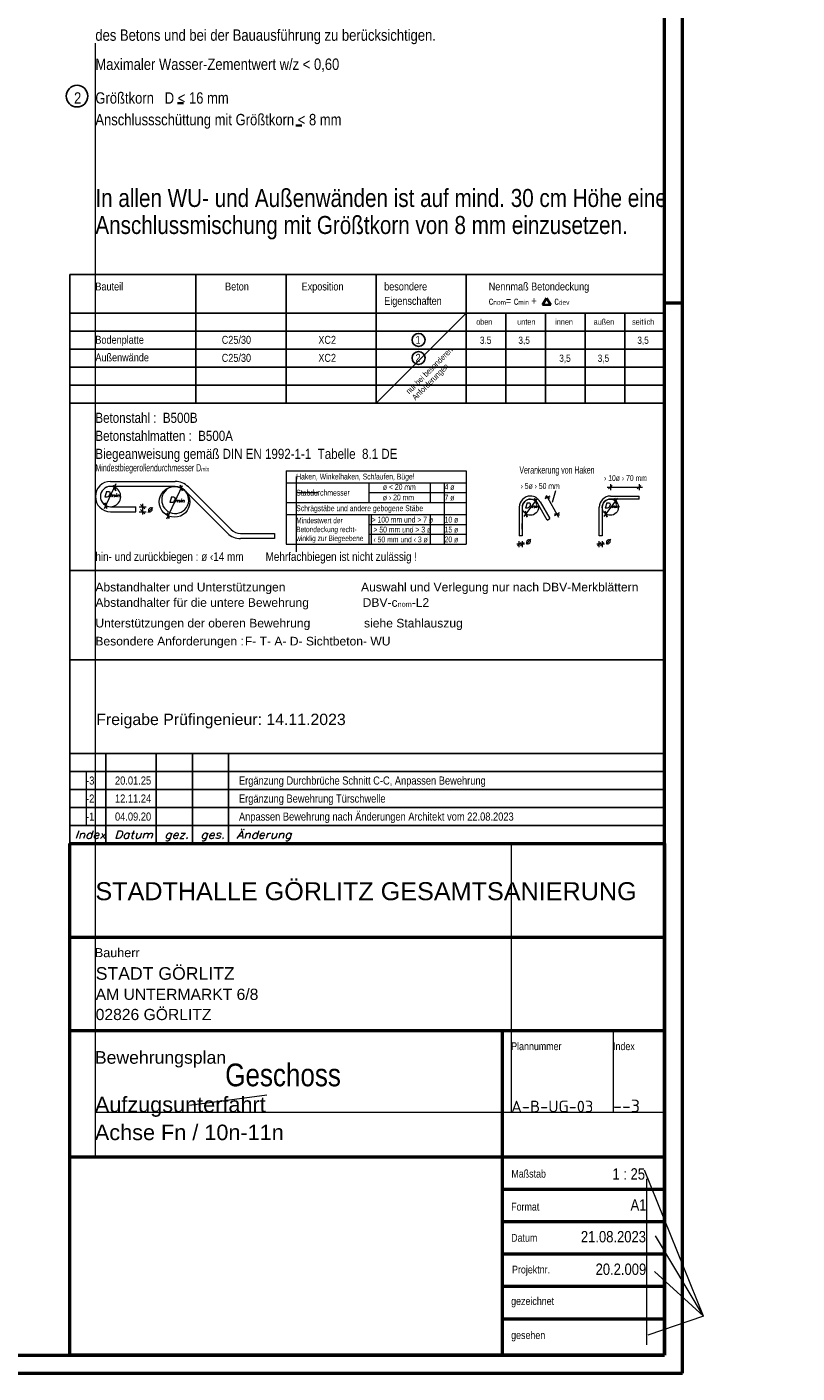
# Model space of a CAD drawing. Header units: millimetres. Extents: x -80 to 34, y 0 to 18.
# Tile 128 of 135: x 16.48 to 21.82, y 0 to 9.34. Entities that reach past the tile are written whole.
import ezdxf
from ezdxf.enums import TextEntityAlignment as Align

# ---------------------------------------------------------------- set-up
doc = ezdxf.new("R2010")
doc.units = ezdxf.units.MM
doc.styles.add('Arial', font='arial.ttf')
doc.styles.add('Arial Narrow', font='ARIALN.TTF')
doc.styles.add('isocp', font='isocp', dxfattribs={"width": 1.1})
doc.styles.add('Italic', font='Italic', dxfattribs={"width": 1.15})
doc.styles.add('msoutlook', font='msoutlook', dxfattribs={"width": 0.7, "oblique": 1.570796})

msp = doc.modelspace()

# ---------------------------------------------------------------- linework, layer by layer
at = {"color": 4, "linetype": 'Continuous', "lineweight": 50}
for p, q in [((21.025, 0), (21.025, 14.85)), ((20.9, 0.125), (20.9, 14.725)), ((21.025, 7.425), (20.9, 7.425)), ((16.775, 0.125), (16.775, 3.675)), ((16.775, 3.675), (20.9, 3.675)), ((20.9, 3.675), (20.9, 0.874998)), ((16.775, 3.025), (20.9, 3.025)), ((20.9, 2.5), (20.9, 2.375)), ((20.9, 2.375), (16.775, 2.375)), ((19.775, 2.375), (19.775, 0.125)), ((16.775, 1.5), (20.9, 1.5)), ((20.9, 1.275), (19.775, 1.275)), ((20.9, 1.05), (19.775, 1.05)), ((20.9, 0.874998), (20.9, 0.125)), ((20.9, 0.825), (19.775, 0.825)), ((20.9, 0.6), (19.775, 0.6)), ((20.9, 0.375), (19.775, 0.375)), ((0.5, 0.125), (20.9, 0.125)), ((20.9, 0.125), (16.775, 0.125)), ((0, 0), (21.025, 0))]:
    msp.add_line(p, q, dxfattribs=at)
at = {"color": 3, "linetype": 'Continuous', "lineweight": 25}
for p, q in [((20.9, 7.62394), (20.9, 9.724149)), ((16.775, 6.729534), (16.775, 7.62394)), ((16.775, 7.62394), (20.9, 7.62394)), ((17.65, 7.62394), (17.65, 6.729534)), ((18.275, 7.62394), (18.275, 6.729534)), ((18.9, 7.62394), (18.9, 6.729534)), ((19.525, 7.62394), (19.525, 6.729534)), ((20.9, 7.62394), (20.9, 6.729534)), ((16.775, 7.354534), (20.9, 7.354534)), ((19.8, 7.354534), (19.8, 6.729534)), ((20.075, 7.354534), (20.075, 6.729534)), ((20.35, 7.354534), (20.35, 6.729534)), ((20.625, 7.354534), (20.625, 6.729534)), ((20.9, 7.354534), (20.9, 6.729534)), ((16.775, 7.229534), (20.9, 7.229534)), ((16.775, 7.104534), (20.9, 7.104534)), ((16.775, 6.979534), (20.9, 6.979534)), ((16.775, 6.854534), (20.9, 6.854534)), ((16.775, 6.729534), (16.775, 4.2325)), ((16.775, 6.729534), (20.9, 6.729534)), ((20.9, 4.2325), (20.9, 6.729534)), ((17.093356, 6.122062), (17.078844, 6.16193)), ((17.555742, 6.121627), (17.541232, 6.161495)), ((20.071672, 6.079964), (20.104405, 6.070994)), ((20.512473, 6.135493), (20.536473, 6.159493)), ((20.711437, 6.135493), (20.735437, 6.159493)), ((17.017755, 6.039348), (17.032266, 5.99948)), ((17.295728, 5.997101), (17.265729, 6.027101)), ((17.295728, 5.962101), (17.265729, 5.992101)), ((19.932697, 5.980251), (19.947208, 5.940384)), ((19.999194, 6.070193), (20.013704, 6.030325)), ((20.487091, 5.980251), (20.501602, 5.940384)), ((20.553587, 6.070193), (20.568098, 6.030325)), ((17.450647, 5.968969), (17.465158, 5.929102)), ((20.138227, 5.96316), (20.170961, 5.95419)), ((19.904778, 5.764094), (19.880778, 5.740095)), ((19.901778, 5.740095), (19.925777, 5.764094)), ((20.459171, 5.764094), (20.435171, 5.740095)), ((20.456171, 5.740095), (20.480171, 5.764094)), ((16.775, 5.569097), (20.9, 5.569097)), ((16.775, 4.949049), (20.9, 4.949049)), ((16.775, 3.675), (16.775, 4.3)), ((20.9, 4.3), (16.775, 4.3)), ((17.025, 3.675), (17.025, 4.3)), ((17.375, 3.675), (17.375, 4.3)), ((17.625, 3.675), (17.625, 4.3)), ((17.875, 3.675), (17.875, 4.3)), ((20.9, 3.675), (20.9, 4.3)), ((16.775, 4.175), (20.9, 4.175)), ((16.775, 4.05), (20.9, 4.05)), ((16.775, 3.925), (20.9, 3.925)), ((16.775, 3.8), (20.9, 3.8))]:
    msp.add_line(p, q, dxfattribs=at)
at = {"color": 9, "linetype": 'Continuous', "lineweight": 0}
for p, q in [((16.952374, 3.675), (16.952374, 9.229009)), ((18.9, 6.729534), (19.525, 7.354534)), ((18.344811, 6.222133), (18.344811, 6.178344)), ((18.344811, 6.178344), (18.344811, 6.040845)), ((19.374112, 5.752094), (19.374112, 6.178344)), ((18.344811, 6.109595), (18.495032, 6.109595)), ((18.344811, 6.040845), (18.344811, 5.698633)), ((18.867713, 5.752094), (18.867713, 5.958344)), ((16.887683, 4.175), (16.887683, 3.8)), ((16.952374, 1.5), (16.952374, 3.675)), ((19.836476, 3.675), (19.836476, 1.809992)), ((20.5434, 2.375), (20.5434, 1.809992)), ((18.142336, 1.928154), (17.605054, 1.855827)), ((16.94876, 1.809992), (20.9, 1.809992)), ((21.170273, 0.395894), (20.761448, 1.407274)), ((20.775916, 1.347878), (20.775916, 0.196686)), ((21.170273, 0.395894), (20.838625, 0.952785)), ((21.170273, 0.395894), (20.83005, 0.704103)), ((21.170273, 0.395894), (20.784209, 0.262769))]:
    msp.add_line(p, q, dxfattribs=at)
at = {"color": 2, "linetype": 'Continuous', "lineweight": 35}
for p, q in [((17.521034, 8.813109), (17.564244, 8.813109)), ((18.342014, 8.657406), (18.383733, 8.657406)), ((20.052844, 7.412624), (20.082004, 7.460037)), ((20.111164, 7.412624), (20.052844, 7.412624)), ((20.082004, 7.460037), (20.111164, 7.412624))]:
    msp.add_line(p, q, dxfattribs=at)
at = {"color": 5, "linetype": 'Continuous', "lineweight": 18}
for p, q in [((18.275, 6.260844), (18.275, 5.752094)), ((18.275, 6.260844), (19.525, 6.260844)), ((19.525, 6.260844), (19.525, 5.752094)), ((17.015498, 5.999928), (17.096167, 6.172922)), ((17.057686, 6.187101), (17.506124, 6.187101)), ((18.275, 6.178344), (19.525, 6.178344)), ((18.848675, 6.178344), (18.848675, 6.040845)), ((19.275, 6.178344), (19.275, 6.040845)), ((20.524473, 6.167494), (20.524473, 6.127494)), ((20.723437, 6.167494), (20.723437, 6.127494)), ((17.506124, 6.152101), (17.057686, 6.152101)), ((17.448998, 5.928206), (17.556991, 6.159797)), ((17.868375, 5.828683), (17.572415, 6.124642)), ((17.893124, 5.853431), (17.597163, 6.149391)), ((18.848675, 6.109595), (19.525, 6.109595)), ((20.105415, 6.085381), (20.070661, 6.065578)), ((20.078749, 6.091782), (20.164954, 5.940494)), ((20.124137, 6.042689), (20.14697, 6.123276)), ((20.502078, 6.147494), (20.747166, 6.147494)), ((20.524473, 6.085516), (20.723437, 6.085516)), ((20.723437, 6.064515), (20.723437, 6.085516)), ((17.057686, 6.012101), (17.232686, 6.012101)), ((17.232686, 5.977101), (17.232686, 6.012101)), ((17.255729, 6.012101), (17.305729, 6.012101)), ((17.280728, 5.957101), (17.280728, 6.032101)), ((18.275, 6.040845), (19.525, 6.040845)), ((19.89283, 6.008266), (19.89283, 5.809302)), ((19.91383, 6.008266), (19.91383, 5.809302)), ((19.927695, 5.945105), (20.020981, 6.071282)), ((20.085508, 5.91931), (20.018953, 6.036113)), ((20.037198, 6.04651), (20.103755, 5.929706)), ((20.447223, 5.809302), (20.447223, 6.008266)), ((20.468224, 6.008266), (20.468224, 5.809302)), ((20.482089, 5.945105), (20.575374, 6.071282)), ((20.723437, 6.064515), (20.524473, 6.064515)), ((17.057686, 5.977101), (17.232686, 5.977101)), ((17.255729, 5.977101), (17.305729, 5.977101)), ((18.275, 5.958344), (19.525, 5.958344)), ((18.848675, 5.958344), (18.848675, 5.752094)), ((18.848675, 5.889594), (19.525, 5.889594)), ((19.275, 5.958344), (19.275, 5.752094)), ((19.91383, 5.856291), (19.91383, 5.896291)), ((20.085508, 5.91931), (20.103755, 5.929706)), ((20.171971, 5.968577), (20.137217, 5.948773)), ((17.959415, 5.825973), (18.195252, 5.825973)), ((18.195252, 5.825973), (18.195252, 5.790973)), ((18.848675, 5.820844), (19.525, 5.820844)), ((19.91383, 5.809302), (19.89283, 5.809302)), ((20.468224, 5.809302), (20.447223, 5.809302)), ((18.195252, 5.790973), (17.959415, 5.790973)), ((18.275, 5.752094), (19.525, 5.752094)), ((19.929778, 5.752094), (19.876777, 5.752094)), ((19.892778, 5.732094), (19.892778, 5.772094)), ((19.913777, 5.772094), (19.913777, 5.732094)), ((20.484171, 5.752094), (20.431171, 5.752094)), ((20.447171, 5.732094), (20.447171, 5.772094)), ((20.468171, 5.772094), (20.468171, 5.732094))]:
    msp.add_line(p, q, dxfattribs=at)
at = {"color": 3, "linetype": 'Continuous', "lineweight": 25}
for centre, radius in [((16.825, 8.861051), 0.075), ((19.193969, 7.168968), 0.045), ((19.193969, 7.043968), 0.045)]:
    msp.add_circle(centre, radius, dxfattribs=at)
at = {"color": 5, "linetype": 'Continuous', "lineweight": 18}
for centre, radius in [((17.501499, 6.045331), 0.10625), ((19.97008, 6.008266), 0.056035), ((20.524473, 6.008266), 0.056034)]:
    msp.add_circle(centre, radius, dxfattribs=at)
for centre, radius, start, end in [((17.057686, 6.082414), 0.105313, 90, 270), ((17.506124, 6.058351), 0.12875, 45, 90), ((17.057686, 6.082414), 0.070312, 90, 180), ((17.057686, 6.082414), 0.070312, 180, 270), ((17.057686, 6.082414), 0.070312, 270, 119.6747369), ((17.506124, 6.058351), 0.09375, 44.9997839, 90), ((19.97008, 6.008266), 0.07725, 90, 180), ((19.97008, 6.008266), 0.07725, 29.6747344, 90), ((20.524473, 6.008266), 0.07725, 90, 180), ((19.97008, 6.008266), 0.05625, 90, 180), ((19.97008, 6.008266), 0.05625, 29.674636, 90), ((20.524473, 6.008266), 0.05625, 90, 180), ((17.959415, 5.919723), 0.12875, 225, 270), ((17.959415, 5.919723), 0.09375, 225.0002161, 270)]:
    msp.add_arc(centre, radius, start, end, dxfattribs=at)
at = {"color": 9, "linetype": 'Continuous', "lineweight": 0}
msp.add_arc((17.506124, 6.058351), 0.09375, 90, 44.9997839, dxfattribs=at)

# ---------------------------------------------------------------- texts
at = {"color": 2, "lineweight": 35}
for s, height, style, p in [('des Betons und bei der Bauausführung zu berücksichtigen.', 0.07875, 'Arial Narrow', (16.952146, 9.245017)), ('Maximaler Wasser-Zementwert w/z < 0,60', 0.07875, 'Arial Narrow', (16.952374, 9.043193)), ('2', 0.07875, 'Arial Narrow', (16.804263, 8.808731)), ('Größtkorn   D < 16 mm', 0.07875, 'Arial Narrow', (16.952146, 8.808731)), ('Anschlussschüttung mit Größtkorn < 8 mm', 0.07875, 'Arial Narrow', (16.952146, 8.658731)), ('Bauteil', 0.055, 'Arial Narrow', (16.952374, 7.512624)), ('Beton', 0.055, 'Arial Narrow', (17.852068, 7.512624)), ('Exposition', 0.055, 'Arial Narrow', (18.382904, 7.512624)), ('besondere', 0.055, 'Arial Narrow', (18.955641, 7.512624)), ('Nennmaß Betondeckung', 0.055, 'Arial Narrow', (19.680953, 7.512624)), ('Eigenschaften', 0.055, 'Arial Narrow', (18.955641, 7.412624)), ('Bodenplatte', 0.055, 'Arial Narrow', (16.952374, 7.142729)), ('C25/30', 0.055, 'Arial Narrow', (17.829001, 7.142297)), ('XC2', 0.055, 'Arial Narrow', (18.499016, 7.142297)), ('1', 0.055, 'Arial Narrow', (19.173272, 7.142296)), ('3.5', 0.05, 'Arial Narrow', (19.619827, 7.142296)), ('3,5', 0.05, 'Arial Narrow', (19.886565, 7.142296)), ('3,5', 0.05, 'Arial Narrow', (20.711565, 7.142296)), ('Außenwände', 0.055, 'Arial Narrow', (16.952374, 7.020337)), ('C25/30', 0.055, 'Arial Narrow', (17.829001, 7.017297)), ('XC2', 0.055, 'Arial Narrow', (18.499016, 7.017297)), ('2', 0.055, 'Arial Narrow', (19.173272, 7.017296)), ('3,5', 0.05, 'Arial Narrow', (20.169828, 7.017297)), ('3,5', 0.05, 'Arial Narrow', (20.436565, 7.017297)), ('Betonstahl :  B500B', 0.07, 'Arial Narrow', (16.952374, 6.593776)), ('Betonstahlmatten :  B500A', 0.07, 'Arial Narrow', (16.952374, 6.468776)), ('Biegeanweisung gemäß DIN EN 1992-1-1  Tabelle  8.1 DE', 0.07, 'Arial Narrow', (16.952374, 6.343776)), ('hin- und zurückbiegen : ø ‹14 mm        Mehrfachbiegen ist nicht zulässig !', 0.06, 'Arial Narrow', (16.952374, 5.635731)), ('Abstandhalter und Unterstützungen', 0.06, 'Arial', (16.952374, 5.424051)), ('Auswahl und Verlegung nur nach DBV-Merkblättern', 0.06, 'Arial', (18.794988, 5.424049)), ('Unterstützungen der oberen Bewehrung                siehe Stahlauszug', 0.06, 'Arial', (16.952374, 5.174049)), ('Besondere Anforderungen :', 0.06, 'Arial', (16.952374, 5.049049)), ('STADTHALLE GÖRLITZ GESAMTSANIERUNG', 0.125, 'Arial', (16.952374, 3.281448)), ('STADT GÖRLITZ', 0.0875, 'Arial', (16.954552, 2.729385)), ('AM UNTERMARKT 6/8', 0.07775, 'Arial', (16.954552, 2.589434)), ('02826 GÖRLITZ', 0.07775, 'Arial', (16.954552, 2.449485)), ('Bewehrungsplan', 0.0875, 'Arial', (16.94876, 2.146617))]:
    msp.add_text(s, height=height, dxfattribs=dict(at, style=style)).set_placement(p)
at = {"color": 3, "lineweight": 25}
for s, height, style, p in [('oben', 0.04, 'Arial Narrow', (19.594466, 7.274621)), ('unten', 0.04, 'Arial Narrow', (19.879113, 7.274621)), ('innen', 0.04, 'Arial Narrow', (20.142561, 7.274621)), ('außen', 0.04, 'Arial Narrow', (20.409039, 7.274621)), ('seitlich', 0.04, 'Arial Narrow', (20.675516, 7.274621)), ('Freigabe Prüfingenieur: 14.11.2023', 0.07875, 'Arial', (16.958312, 4.496811)), ('-3        20.01.25                                  Ergänzung Durchbrüche Schnitt C-C, Anpassen Bewehrung', 0.05625, 'Arial Narrow', (16.887683, 4.083659)), ('-2        12.11.24                                  Ergänzung Bewehrung Türschwelle', 0.05625, 'Arial Narrow', (16.887683, 3.958658)), ('-1        04.09.20                                  Anpassen Bewehrung nach Änderungen Architekt vom 22.08.2023', 0.05625, 'Arial Narrow', (16.887683, 3.833658)), ('Bauherr', 0.0625, 'Arial', (16.94876, 2.886176)), ('Plannummer', 0.05375, 'Arial Narrow', (19.836477, 2.240984)), ('Index', 0.05375, 'Arial Narrow', (20.5434, 2.240984)), ('Maßstab', 0.05375, 'Arial Narrow', (19.838095, 1.356567)), ('Format', 0.05375, 'Arial Narrow', (19.836477, 1.127855)), ('Datum', 0.05375, 'Arial Narrow', (19.836477, 0.911543)), ('Projektnr.', 0.05375, 'Arial Narrow', (19.842593, 0.691464)), ('gezeichnet', 0.05375, 'Arial Narrow', (19.836477, 0.472537)), ('gesehen', 0.05375, 'Arial Narrow', (19.836477, 0.236185))]:
    msp.add_text(s, height=height, dxfattribs=dict(at, style=style)).set_placement(p)
at = {"color": 3, "lineweight": 25, "style": 'msoutlook', "oblique": 1.5707963, "width": 0.7}
for s, height, p in [('Verankerung von Haken', 0.05, (19.89283, 6.242052)), ('Haken, Winkelhaken, Schlaufen, Bügel', 0.0405, (18.344811, 6.200844)), ('ø < 20 mm', 0.0405, (18.946221, 6.128669)), ('4 ø', 0.0405, (19.374112, 6.128669)), ('Stabdurchmesser', 0.0405, (18.344811, 6.088758)), ('ø › 20 mm', 0.0405, (18.946221, 6.055781)), ('7 ø', 0.0405, (19.374112, 6.055781)), ('Schrägstäbe und andere gebogene Stäbe', 0.0405, (18.344811, 5.980959)), ('Mindestwert der', 0.03875, (18.344811, 5.897325)), ('> 100 mm und > 7 ø', 0.0405, (18.867713, 5.901953)), ('10 ø', 0.0405, (19.374112, 5.901953)), ('winklig zur Biegeebene', 0.03875, (18.344811, 5.773326)), ('Betondeckung recht-', 0.03875, (18.344811, 5.835325)), (' > 50 mm und > 3 ø', 0.0405, (18.867713, 5.833202)), (' ‹ 50 mm und ‹ 3 ø', 0.0405, (18.867713, 5.764452)), ('20 ø', 0.0405, (19.374112, 5.764452)), ('15 ø', 0.0405, (19.374112, 5.833202))]:
    msp.add_text(s, height=height, dxfattribs=at).set_placement(p)
for s, p in [('› 5ø › 50 mm', (19.901604, 6.155436)), ('› 10ø › 70 mm', (20.480062, 6.210628))]:
    msp.add_text(s, height=0.0405, dxfattribs=at).set_placement(p, align=Align.MIDDLE_LEFT)
at = {"color": 3, "lineweight": 25, "style": 'Italic', "width": 1.15}
for p in [(17.310459, 5.996778), (19.933404, 5.775566), (20.487797, 5.775566)]:
    msp.add_text('ø', height=0.0405, dxfattribs=at).set_placement(p, align=Align.MIDDLE_LEFT)
at = {"color": 9, "lineweight": 0}
for s, height, style, p in [('F- T- A- D- Sichtbeton- WU', 0.06, 'Arial', (17.989116, 5.049047)), ('Geschoss', 0.1575, 'Arial Narrow', (17.85303, 1.990148))]:
    msp.add_text(s, height=height, dxfattribs=dict(at, style=style)).set_placement(p)
at = {"color": 3, "lineweight": 25, "width": 1.15}
for s, height, style, p in [('Index', 0.05375, 'Italic', (16.809472, 3.709957)), ('Datum', 0.05375, 'Italic', (17.083203, 3.709957)), ('gez.', 0.05375, 'Italic', (17.431113, 3.709957)), ('ges.', 0.05375, 'Italic', (17.681113, 3.709957)), ('Änderung', 0.05375, 'Italic', (17.931113, 3.709957)), ('A-B-UG-03', 0.08, 'isocp', (19.836476, 1.809992)), ('--3', 0.0875, 'isocp', (20.5434, 1.809992))]:
    msp.add_text(s, height=height, dxfattribs=dict(at, style=style)).set_placement(p)
at = {"color": 4, "lineweight": 50, "style": 'Arial'}
for s, p in [('Aufzugsunterfahrt', (16.94876, 1.809992)), ('Achse Fn / 10n-11n', (16.94876, 1.616492))]:
    msp.add_text(s, height=0.1075, dxfattribs=at).set_placement(p)
at = {"color": 2, "lineweight": 35, "style": 'Arial Narrow'}
for s, p in [('1 : 25', (20.765026, 1.342467)), ('A1', (20.774824, 1.128003)), ('21.08.2023', (20.771614, 0.907045)), ('20.2.009', (20.773324, 0.681153))]:
    msp.add_text(s, height=0.07875, dxfattribs=at).set_placement(p, align=Align.RIGHT)
at = {"color": 4, "lineweight": 50, "insert": (16.952374, 8.216933), "char_height": 0.125, "attachment_point": 1, "line_spacing_factor": 0.9, "style": 'Arial Narrow'}
msp.add_mtext('In allen WU- und Außenwänden ist auf mind. 30 cm Höhe eine{\\P}Anschlussmischung mit Größtkorn von 8 mm einzusetzen.', dxfattribs=at)
at = {"color": 2, "lineweight": 35, "attachment_point": 7, "line_spacing_factor": 0.9}
for s, insert, char_height, style in [('c{\\A1;\\H.6x;\\S^ nom;}= c{\\A1;\\H.6x;\\S^ min;} +       c{\\A1;\\H.6x;\\S^ dev;}', (19.680953, 7.412624), 0.055, 'Arial Narrow'), ('Abstandhalter für die untere Bewehrung                DBV-c{\\A1;\\H.6x;\\S^ nom;}-L2', (16.952374, 5.29905), 0.06, 'Arial')]:
    msp.add_mtext(s, dxfattribs=dict(at, insert=insert, char_height=char_height, style=style))
at = {"color": 9, "lineweight": 0, "insert": (19.181086, 6.739231), "char_height": 0.04, "attachment_point": 7, "rotation": 45, "line_spacing_factor": 0.9, "style": 'Arial Narrow'}
msp.add_mtext('nur bei besonderen{\\P}Anforderungen', dxfattribs=at)
at = {"color": 3, "lineweight": 25, "line_spacing_factor": 0.9}
for s, insert, char_height, attachment_point, style in [('Mindestbiegerollendurchmesser D{\\A1;\\H.6x;\\S^ min;}', (16.952374, 6.242052), 0.05, 7, 'msoutlook'), ('D{\\A1;\\H.6x;\\S^ min;}', (17.064549, 6.11838), 0.0405, 2, 'Italic'), ('D{\\A1;\\H.6x;\\S^ min;}', (17.515118, 6.080533), 0.0405, 2, 'Italic'), ('D{\\A1;\\H.6x;\\S^ min;}', (19.978824, 6.039495), 0.0375, 2, 'Italic'), ('D{\\A1;\\H.6x;\\S^ min;}', (20.533093, 6.039495), 0.0375, 2, 'Italic')]:
    msp.add_mtext(s, dxfattribs=dict(at, insert=insert, char_height=char_height, attachment_point=attachment_point, style=style))

doc.saveas('drawing.dxf')
